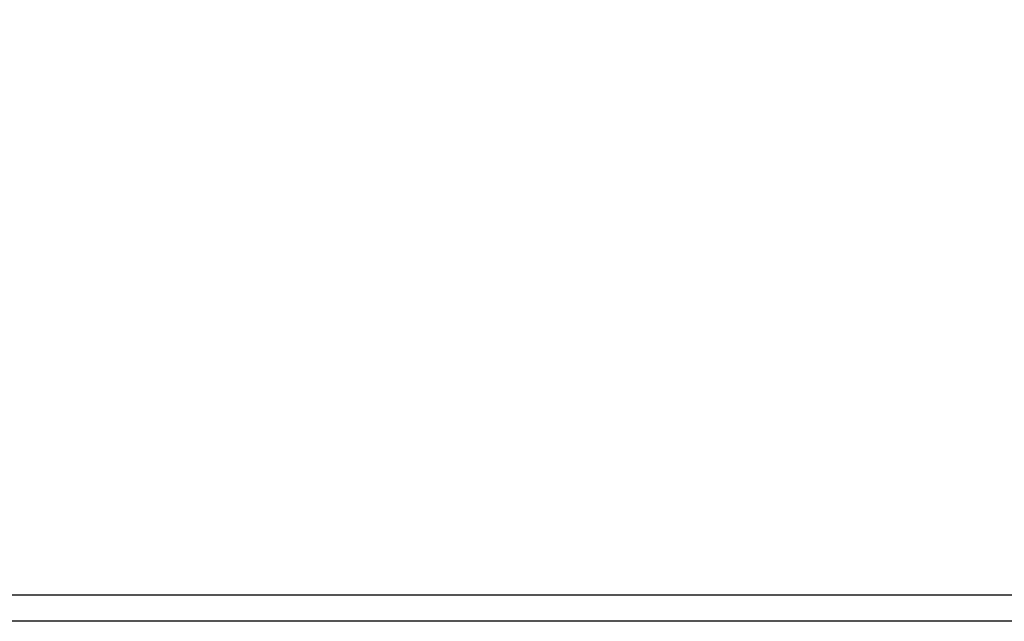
# Model space of a CAD drawing. Header units: inches. Extents: x 8001 to 766003, y -84601 to 563258.
# Tile 8 of 169: x 201570 to 220301, y -10027 to 1416. Entities that reach past the tile are written whole.
import ezdxf

# ---------------------------------------------------------------- set-up
doc = ezdxf.new("R2010")
doc.units = ezdxf.units.IN
doc.header["$MEASUREMENT"] = 0

msp = doc.modelspace()

# ---------------------------------------------------------------- linework, layer by layer
for points in [[(189105.7695652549, 59372.80849011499), (289105.7695652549, 59372.80849011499), (289105.7695652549, -10027.19150988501), (189105.7695652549, -10027.19150988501)], [(191105.7695652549, 58872.80849011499), (288605.7695652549, 58872.80849011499), (288605.7695652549, -9527.191509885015), (191105.7695652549, -9527.191509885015)]]:
    msp.add_lwpolyline(points, close=True)

doc.saveas('drawing.dxf')
